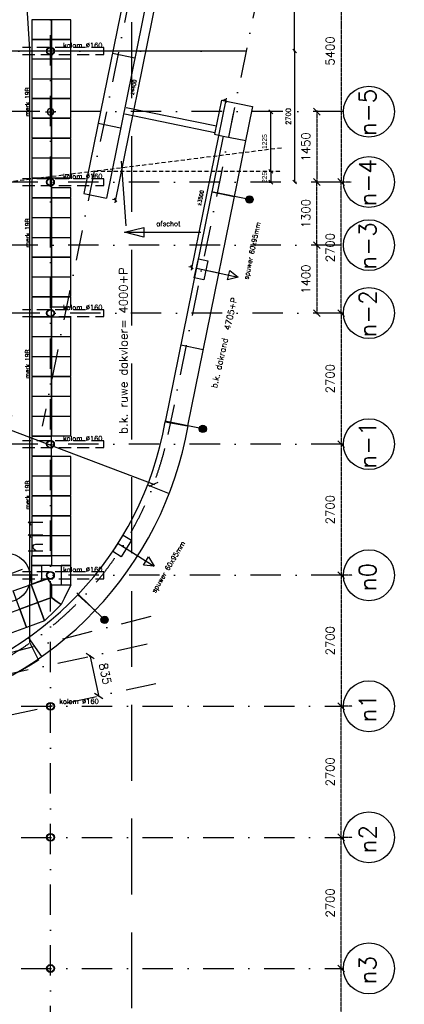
# Model space of a CAD drawing. Extents: x -171140 to 151546, y -8083 to 162438.
# Tile 75 of 96: x 48163 to 56080, y 60708 to 80991. Entities that reach past the tile are written whole.
import ezdxf
from ezdxf.enums import TextEntityAlignment as Align

# ---------------------------------------------------------------- set-up
doc = ezdxf.new("R2010")
doc.units = 0
doc.header["$LTSCALE"] = 50
doc.header["$MEASUREMENT"] = 0
doc.header["$PDMODE"] = 3
doc.header["$PDSIZE"] = 0.001
for name, pattern in [('DASHDOT', [25, 12.5, -6.25, 0, -6.25]), ('DASHED', [0.75, 0.5, -0.25]), ('DD1', [2.66667, 1.66667, -0.5, 0, -0.5]), ('HIDDEN', [9.375, 6.25, -3.125]), ('HIDDEN2', [0.1875, 0.125, -0.0625]), ('STRAM_0WT$0$DASHDOT', [25, 12.5, -6.25, 0, -6.25]), ('STRAM_0WT$0$DD1', [2.66667, 1.66667, -0.5, 0, -0.5])]:
    doc.linetypes.add(name, pattern=pattern)
doc.layers.get('0').update_dxf_attribs({"linetype": 'CONTINUOUS'})
doc.layers.get('DEFPOINTS').update_dxf_attribs({"linetype": 'CONTINUOUS'})
for name, color, linetype in [('0POLYBUITENOM', 7, 'CONTINUOUS'), ('_BRANDCOMPART', 6, 'DASHDOT'), ('_DETAILNUMMERS', 4, 'CONTINUOUS'), ('_DETAILNUMMERSTEKST', 4, 'CONTINUOUS'), ('A--01A1_ACEER', 1, 'CONTINUOUS'), ('A--L21--', 3, 'CONTINUOUS'), ('A--L21A3_BUITENWAND', 3, 'CONTINUOUS'), ('A--L21D1_BUITENWAND', 1, 'CONTINUOUS'), ('A--L22A4_BINNENWAND', 4, 'CONTINUOUS'), ('A--L24AC1_TRAPPEN', 1, 'HIDDEN2'), ('A--L27-A2-_DAKEN', 2, 'CONTINUOUS'), ('A--L27A1_DAKEN', 1, 'CONTINUOUS'), ('A--L28--', 7, 'CONTINUOUS'), ('A--L32--_F123-', 1, 'CONTINUOUS'), ('A--L52--', 7, 'CONTINUOUS'), ('A--L52--_F123-', 7, 'CONTINUOUS'), ('A--M$1A-_F123-', 1, 'CONTINUOUS'), ('A--M1$A-_F123-', 1, 'CONTINUOUS'), ('A--T$1A-25_TEKST', 2, 'CONTINUOUS'), ('A--T$1A-35_TEKST', 3, 'CONTINUOUS'), ('A--T01A-25_TEKST', 2, 'CONTINUOUS'), ('A--T01A-35_TEKST', 3, 'CONTINUOUS'), ('BETONTEGELS', 1, 'CONTINUOUS'), ('STRAM_0WT$0$A--L$7A-_STRAM', 1, 'STRAM_0WT$0$DASHDOT'), ('STRAM_0WT$0$A--L$7A1-_STRA', 1, 'CONTINUOUS'), ('STRAM_0WT$0$A--L$7A3-_STRA', 3, 'CONTINUOUS'), ('STRAM_0WT$0$A--M$1A-_F123-', 1, 'CONTINUOUS'), ('STRAM_0WT$0$STRAMIEN', 1, 'STRAM_0WT$0$DD1'), ('STRAMIEN', 1, 'DD1'), ('TEKSTKOZIJNMERK', 2, 'CONTINUOUS'), ('X--LR---_CP', 7, 'CONTINUOUS')]:
    doc.layers.add(name, color=color, linetype=linetype)
doc.styles.add('ALFA-0_25', font='ROMANS')
doc.styles.add('B-01', font='SIMPLEX.SHX', dxfattribs={"width": 0.8, "height": 4.5})
doc.styles.add('HIEMSTRA', font='romans.shx')
doc.styles.get("Standard").update_dxf_attribs({"font": 'txt', "width": 0.9})
doc.styles.add('STRAM_0WT$0$HIEMSTRA', font='romans.shx')
doc.dimstyles.new('BEILEN', dxfattribs={"dimscale": 40, "dimtxt": 2.5, "dimasz": 2, "dimexe": 0.3, "dimexo": 0.3, "dimgap": 2, "dimtad": 1, "dimdec": 0, "dimzin": 0, "dimtxsty": 'HIEMSTRA', "dimblk1": 'OBLIQUE', "dimblk2": 'OBLIQUE', "dimsah": 1, "dimcen": -0.09, "dimdle": 0.3, "dimse1": 1, "dimclrd": 2, "dimclre": 2, "dimclrt": 3, "dimazin": 3, "dimtfac": 1, "dimtdec": 4, "dimtofl": 0, "dimtmove": 0, "dimatfit": 3, "dimtvp": 625, "dimtolj": 1, "dimtzin": 0})
doc.dimstyles.new('STANDARD$0', dxfattribs={"dimscale": 50, "dimtxt": 2.5, "dimasz": 2, "dimexe": 2, "dimexo": 0, "dimgap": 2, "dimtad": 1, "dimdec": 0, "dimzin": 0, "dimtxsty": 'ALFA-0_25', "dimblk1": 'OBLIQUE', "dimblk2": 'OBLIQUE', "dimsah": 1, "dimcen": -3, "dimdle": 2, "dimclrd": 1, "dimclre": 1, "dimclrt": 2, "dimazin": 3, "dimtfac": 0.666667, "dimtofl": 0, "dimtmove": 0, "dimatfit": 3, "dimtvp": 0.833333, "dimtolj": 1, "dimtzin": 0})
doc.dimstyles.new('STRAM_0WT$0$STANDARD', dxfattribs={"dimscale": 70, "dimtxt": 2.5, "dimasz": 2, "dimexe": 0.3, "dimexo": 0.3, "dimgap": 2, "dimtad": 1, "dimdec": 0, "dimzin": 0, "dimtxsty": 'STRAM_0WT$0$HIEMSTRA', "dimblk1": 'STRAM_0WT$0$_OBLIQUE', "dimblk2": 'STRAM_0WT$0$_OBLIQUE', "dimsah": 1, "dimcen": -0.09, "dimdle": 0.3, "dimclrd": 1, "dimclre": 1, "dimclrt": 4, "dimazin": 3, "dimtfac": 1, "dimtdec": 4, "dimtix": 1, "dimtofl": 0, "dimtmove": 0, "dimatfit": 3, "dimtvp": 625, "dimtolj": 1, "dimtzin": 0})

# ---------------------------------------------------------------- blocks, each defined once
blk = doc.blocks.new('_OBLIQUE')
at = {"color": 0, "linetype": 'BYBLOCK'}
blk.add_line((-0.5, -0.5), (0.5, 0.5), dxfattribs=at)
blk = doc.blocks.new('*D62')
at = {"layer": 'A--M$1A-_F123-', "color": 2}
for p, q in [((53823, 80359), (53823, 77635)), ((53837, 77647), (53811, 77647))]:
    blk.add_line(p, q, dxfattribs=at)
at = {"layer": 'DEFPOINTS', "color": 0}
for p in [(53849, 80347), (53823, 77647), (53849, 77647)]:
    blk.add_point(p, dxfattribs=at)
at = {"layer": 'A--M$1A-_F123-', "color": 2, "xscale": 80, "yscale": 80, "zscale": 80}
for p, rotation in [((53823, 80347), 90), ((53823, 77647), 270)]:
    blk.add_blockref('_OBLIQUE', p, dxfattribs=dict(at, rotation=rotation))
at = {"layer": 'A--M$1A-_F123-', "color": 3, "insert": (53693, 78997), "char_height": 100, "attachment_point": 5, "rotation": 90, "style": 'HIEMSTRA'}
blk.add_mtext('\\A1;2700', dxfattribs=at)
blk = doc.blocks.new('*D64')
at = {"layer": 'A--M$1A-_F123-', "color": 2}
for p, q in [((53837, 83047), (53811, 83047)), ((53823, 80335), (53823, 83059))]:
    blk.add_line(p, q, dxfattribs=at)
at = {"layer": 'DEFPOINTS', "color": 0}
for p in [(53823, 83047), (53849, 83047), (53849, 80347)]:
    blk.add_point(p, dxfattribs=at)
at = {"layer": 'A--M$1A-_F123-', "color": 2, "xscale": 80, "yscale": 80, "zscale": 80}
for p, rotation in [((53823, 83047), 90), ((53823, 80347), 270)]:
    blk.add_blockref('_OBLIQUE', p, dxfattribs=dict(at, rotation=rotation))
at = {"layer": 'A--M$1A-_F123-', "color": 3, "insert": (53693, 81697), "char_height": 100, "attachment_point": 5, "rotation": 90, "style": 'HIEMSTRA'}
blk.add_mtext('\\A1;2700', dxfattribs=at)
blk = doc.blocks.new('STRAM_0WT$0$_OBLIQUE')
at = {"color": 0, "linetype": 'BYBLOCK'}
blk.add_line((-0.5, -0.5), (0.5, 0.5), dxfattribs=at)
blk = doc.blocks.new('*D1372')
at = {"color": 1, "linetype": 'BYBLOCK'}
for p, q in [((-20537, 50800), (-21038, 50800)), ((-21017, 50821), (-21017, 45379)), ((-20810, 45400), (-21038, 45400))]:
    blk.add_line(p, q, dxfattribs=at)
at = {"layer": 'DEFPOINTS', "color": 0, "linetype": 'BYBLOCK'}
for p in [(-20516, 50800), (-21017, 45400), (-20789, 45400)]:
    blk.add_point(p, dxfattribs=at)
at = {"color": 1, "linetype": 'BYBLOCK', "xscale": 140, "yscale": 140, "zscale": 140}
for p, rotation in [((-21017, 50800), 90), ((-21017, 45400), 270)]:
    blk.add_blockref('STRAM_0WT$0$_OBLIQUE', p, dxfattribs=dict(at, rotation=rotation))
at = {"color": 4, "linetype": 'BYBLOCK', "insert": (-21245, 48100), "char_height": 175, "attachment_point": 5, "rotation": 90, "style": 'STRAM_0WT$0$HIEMSTRA'}
blk.add_mtext('\\A1;5400', dxfattribs=at)
blk = doc.blocks.new('*D1373')
at = {"color": 1, "linetype": 'BYBLOCK'}
for p, q in [((-21454, 46871), (-21454, 45379)), ((-21433, 46850), (-21433, 46850)), ((-21433, 45400), (-21433, 45400))]:
    blk.add_line(p, q, dxfattribs=at)
at = {"layer": 'DEFPOINTS', "color": 0, "linetype": 'BYBLOCK'}
for p in [(-21454, 46850), (-21454, 45400), (-21454, 45400)]:
    blk.add_point(p, dxfattribs=at)
at = {"color": 1, "linetype": 'BYBLOCK', "xscale": 140, "yscale": 140, "zscale": 140}
for p, rotation in [((-21454, 46850), 90), ((-21454, 45400), 270)]:
    blk.add_blockref('STRAM_0WT$0$_OBLIQUE', p, dxfattribs=dict(at, rotation=rotation))
at = {"color": 4, "linetype": 'BYBLOCK', "insert": (-21681, 46125), "char_height": 175, "attachment_point": 5, "rotation": 90, "style": 'STRAM_0WT$0$HIEMSTRA'}
blk.add_mtext('\\A1;1450', dxfattribs=at)
blk = doc.blocks.new('*D1374')
at = {"color": 1, "linetype": 'BYBLOCK'}
for p, q in [((-21038, 42700), (-21038, 42700)), ((-21017, 42721), (-21017, 39979)), ((-20996, 40000), (-20996, 40000))]:
    blk.add_line(p, q, dxfattribs=at)
at = {"layer": 'DEFPOINTS', "color": 0, "linetype": 'BYBLOCK'}
for p in [(-21017, 42700), (-21017, 40000), (-21017, 40000)]:
    blk.add_point(p, dxfattribs=at)
at = {"color": 1, "linetype": 'BYBLOCK', "xscale": 140, "yscale": 140, "zscale": 140}
for p, rotation in [((-21017, 42700), 90), ((-21017, 40000), 270)]:
    blk.add_blockref('STRAM_0WT$0$_OBLIQUE', p, dxfattribs=dict(at, rotation=rotation))
at = {"color": 4, "linetype": 'BYBLOCK', "insert": (-21245, 41350), "char_height": 175, "attachment_point": 5, "rotation": 90, "style": 'STRAM_0WT$0$HIEMSTRA'}
blk.add_mtext('\\A1;2700', dxfattribs=at)
blk = doc.blocks.new('*D1375')
at = {"color": 1, "linetype": 'BYBLOCK'}
for p, q in [((-20988, 40000), (-21038, 40000)), ((-21017, 40021), (-21017, 37279)), ((-20988, 37300), (-21038, 37300))]:
    blk.add_line(p, q, dxfattribs=at)
at = {"layer": 'DEFPOINTS', "color": 0, "linetype": 'BYBLOCK'}
for p in [(-20967, 40000), (-21017, 37300), (-20967, 37300)]:
    blk.add_point(p, dxfattribs=at)
at = {"color": 1, "linetype": 'BYBLOCK', "xscale": 140, "yscale": 140, "zscale": 140}
for p, rotation in [((-21017, 40000), 90), ((-21017, 37300), 270)]:
    blk.add_blockref('STRAM_0WT$0$_OBLIQUE', p, dxfattribs=dict(at, rotation=rotation))
at = {"color": 4, "linetype": 'BYBLOCK', "insert": (-21245, 38650), "char_height": 175, "attachment_point": 5, "rotation": 90, "style": 'STRAM_0WT$0$HIEMSTRA'}
blk.add_mtext('\\A1;2700', dxfattribs=at)
blk = doc.blocks.new('*D1376')
at = {"color": 1, "linetype": 'BYBLOCK'}
for p, q in [((-20788, 37300), (-21038, 37300)), ((-21017, 37321), (-21017, 34579)), ((-20788, 34600), (-21038, 34600))]:
    blk.add_line(p, q, dxfattribs=at)
at = {"layer": 'DEFPOINTS', "color": 0, "linetype": 'BYBLOCK'}
for p in [(-20767, 37300), (-21017, 34600), (-20767, 34600)]:
    blk.add_point(p, dxfattribs=at)
at = {"color": 1, "linetype": 'BYBLOCK', "xscale": 140, "yscale": 140, "zscale": 140}
for p, rotation in [((-21017, 37300), 90), ((-21017, 34600), 270)]:
    blk.add_blockref('STRAM_0WT$0$_OBLIQUE', p, dxfattribs=dict(at, rotation=rotation))
at = {"color": 4, "linetype": 'BYBLOCK', "insert": (-21245, 35950), "char_height": 175, "attachment_point": 5, "rotation": 90, "style": 'STRAM_0WT$0$HIEMSTRA'}
blk.add_mtext('\\A1;2700', dxfattribs=at)
blk = doc.blocks.new('*D1377')
at = {"color": 1, "linetype": 'BYBLOCK'}
for p, q in [((-21017, 26479), (-21017, 29221)), ((-20996, 29200), (-20996, 29200)), ((-21038, 26500), (-21038, 26500))]:
    blk.add_line(p, q, dxfattribs=at)
at = {"layer": 'DEFPOINTS', "color": 0, "linetype": 'BYBLOCK'}
for p in [(-21017, 29200), (-21017, 29200), (-21017, 26500)]:
    blk.add_point(p, dxfattribs=at)
at = {"color": 1, "linetype": 'BYBLOCK', "xscale": 140, "yscale": 140, "zscale": 140}
for p, rotation in [((-21017, 29200), 90), ((-21017, 26500), 270)]:
    blk.add_blockref('STRAM_0WT$0$_OBLIQUE', p, dxfattribs=dict(at, rotation=rotation))
at = {"color": 4, "linetype": 'BYBLOCK', "insert": (-21245, 27850), "char_height": 175, "attachment_point": 5, "rotation": 90, "style": 'STRAM_0WT$0$HIEMSTRA'}
blk.add_mtext('\\A1;2700', dxfattribs=at)
blk = doc.blocks.new('*D1378')
at = {"color": 1, "linetype": 'BYBLOCK'}
for p, q in [((-20988, 31900), (-21038, 31900)), ((-21017, 29179), (-21017, 31921)), ((-20988, 29200), (-21038, 29200))]:
    blk.add_line(p, q, dxfattribs=at)
at = {"layer": 'DEFPOINTS', "color": 0, "linetype": 'BYBLOCK'}
for p in [(-21017, 31900), (-20967, 31900), (-20967, 29200)]:
    blk.add_point(p, dxfattribs=at)
at = {"color": 1, "linetype": 'BYBLOCK', "xscale": 140, "yscale": 140, "zscale": 140}
for p, rotation in [((-21017, 31900), 90), ((-21017, 29200), 270)]:
    blk.add_blockref('STRAM_0WT$0$_OBLIQUE', p, dxfattribs=dict(at, rotation=rotation))
at = {"color": 4, "linetype": 'BYBLOCK', "insert": (-21245, 30550), "char_height": 175, "attachment_point": 5, "rotation": 90, "style": 'STRAM_0WT$0$HIEMSTRA'}
blk.add_mtext('\\A1;2700', dxfattribs=at)
blk = doc.blocks.new('*D1379')
at = {"color": 1, "linetype": 'BYBLOCK'}
for p, q in [((-20788, 34600), (-21038, 34600)), ((-21017, 31879), (-21017, 34621)), ((-20788, 31900), (-21038, 31900))]:
    blk.add_line(p, q, dxfattribs=at)
at = {"layer": 'DEFPOINTS', "color": 0, "linetype": 'BYBLOCK'}
for p in [(-21017, 34600), (-20767, 34600), (-20767, 31900)]:
    blk.add_point(p, dxfattribs=at)
at = {"color": 1, "linetype": 'BYBLOCK', "xscale": 140, "yscale": 140, "zscale": 140}
for p, rotation in [((-21017, 34600), 90), ((-21017, 31900), 270)]:
    blk.add_blockref('STRAM_0WT$0$_OBLIQUE', p, dxfattribs=dict(at, rotation=rotation))
at = {"color": 4, "linetype": 'BYBLOCK', "insert": (-21245, 33250), "char_height": 175, "attachment_point": 5, "rotation": 90, "style": 'STRAM_0WT$0$HIEMSTRA'}
blk.add_mtext('\\A1;2700', dxfattribs=at)
blk = doc.blocks.new('*D1430')
at = {"color": 1, "linetype": 'BYBLOCK'}
for p, q in [((-21017, 42679), (-21017, 45421)), ((-21017, 45400), (-20996, 45400)), ((-21017, 42700), (-20996, 42700))]:
    blk.add_line(p, q, dxfattribs=at)
at = {"layer": 'DEFPOINTS', "color": 0, "linetype": 'BYBLOCK'}
for p in [(-21038, 45400), (-21017, 45400), (-21038, 42700)]:
    blk.add_point(p, dxfattribs=at)
at = {"color": 1, "linetype": 'BYBLOCK', "xscale": 140, "yscale": 140, "zscale": 140}
for p, rotation in [((-21017, 45400), 90), ((-21017, 42700), 270)]:
    blk.add_blockref('STRAM_0WT$0$_OBLIQUE', p, dxfattribs=dict(at, rotation=rotation))
at = {"color": 4, "linetype": 'BYBLOCK', "insert": (-21245, 44050), "char_height": 175, "attachment_point": 5, "rotation": 90, "style": 'STRAM_0WT$0$HIEMSTRA'}
blk.add_mtext('\\A1;2700', dxfattribs=at)
blk = doc.blocks.new('*D1431')
at = {"color": 1, "linetype": 'BYBLOCK'}
for p, q in [((-21454, 44079), (-21454, 45421)), ((-21433, 44100), (-21433, 44100))]:
    blk.add_line(p, q, dxfattribs=at)
at = {"layer": 'DEFPOINTS', "color": 0, "linetype": 'BYBLOCK'}
for p in [(-21454, 45400), (-21454, 45400), (-21454, 44100)]:
    blk.add_point(p, dxfattribs=at)
at = {"color": 1, "linetype": 'BYBLOCK', "xscale": 140, "yscale": 140, "zscale": 140}
for p, rotation in [((-21454, 45400), 90), ((-21454, 44100), 270)]:
    blk.add_blockref('STRAM_0WT$0$_OBLIQUE', p, dxfattribs=dict(at, rotation=rotation))
at = {"color": 4, "linetype": 'BYBLOCK', "insert": (-21681, 44750), "char_height": 175, "attachment_point": 5, "rotation": 90, "style": 'STRAM_0WT$0$HIEMSTRA'}
blk.add_mtext('\\A1;1300', dxfattribs=at)
blk = doc.blocks.new('*D1432')
at = {"color": 1, "linetype": 'BYBLOCK'}
for p, q in [((-21475, 44100), (-21475, 44100)), ((-21454, 44121), (-21454, 42679))]:
    blk.add_line(p, q, dxfattribs=at)
at = {"layer": 'DEFPOINTS', "color": 0, "linetype": 'BYBLOCK'}
for p in [(-21454, 44100), (-21454, 42700), (-21454, 42700)]:
    blk.add_point(p, dxfattribs=at)
at = {"color": 1, "linetype": 'BYBLOCK', "xscale": 140, "yscale": 140, "zscale": 140}
for p, rotation in [((-21454, 44100), 90), ((-21454, 42700), 270)]:
    blk.add_blockref('STRAM_0WT$0$_OBLIQUE', p, dxfattribs=dict(at, rotation=rotation))
at = {"color": 4, "linetype": 'BYBLOCK', "insert": (-21681, 43400), "char_height": 175, "attachment_point": 5, "rotation": 90, "style": 'STRAM_0WT$0$HIEMSTRA'}
blk.add_mtext('\\A1;1400', dxfattribs=at)
blk = doc.blocks.new('*D1458')
at = {"layer": 'DEFPOINTS', "color": 0}
for p in [(-24633, 35073), (-36077, 32360), (-39925, 31900), (-20830, 31900), (-39925, 31762)]:
    blk.add_point(p, dxfattribs=at)
at = {"layer": 'STRAM_0WT$0$A--M$1A-_F123-', "color": 1}
blk.add_arc((-39290, 31900), 3245, 0, 12.2171, dxfattribs=at)
at = {"layer": 'STRAM_0WT$0$A--M$1A-_F123-', "color": 1, "xscale": 140, "yscale": 140, "zscale": 140}
for p, rotation in [((-36118, 32587), 102.2170765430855), ((-36045, 31900), 270)]:
    blk.add_blockref('STRAM_0WT$0$_OBLIQUE', p, dxfattribs=dict(at, rotation=rotation))
at = {"layer": 'STRAM_0WT$0$A--M$1A-_F123-', "color": 4, "insert": (-35837, 31728), "char_height": 175, "attachment_point": 5, "rotation": 87.1431, "style": 'STRAM_0WT$0$HIEMSTRA'}
blk.add_mtext('\\A1;12.22°', dxfattribs=at)
blk = doc.blocks.new('*D1459')
at = {"layer": 'DEFPOINTS', "color": 0}
for p in [(-25974, 35638), (-25828, 34815), (-25797, 34821)]:
    blk.add_point(p, dxfattribs=at)
at = {"layer": 'STRAM_0WT$0$A--M$1A-_F123-', "color": 1}
for p, q in [((-25994, 35633), (-26026, 35626)), ((-26010, 35651), (-25824, 34794)), ((-25818, 34817), (-25849, 34810))]:
    blk.add_line(p, q, dxfattribs=at)
at = {"layer": 'STRAM_0WT$0$A--M$1A-_F123-', "color": 1, "xscale": 140, "yscale": 140, "zscale": 140}
for p, rotation in [((-26005, 35631), 102.2170765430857), ((-25828, 34815), 282.2170765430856)]:
    blk.add_blockref('STRAM_0WT$0$_OBLIQUE', p, dxfattribs=dict(at, rotation=rotation))
at = {"layer": 'STRAM_0WT$0$A--M$1A-_F123-', "color": 4, "insert": (-25694, 35271), "char_height": 175, "attachment_point": 5, "rotation": 282.2171, "style": 'STRAM_0WT$0$HIEMSTRA'}
blk.add_mtext('\\A1;835', dxfattribs=at)
blk = doc.blocks.new('*D1468')
at = {"layer": 'DEFPOINTS', "color": 0}
for p in [(-31246, 41648), (-24697, 39177), (-24697, 39177)]:
    blk.add_point(p, dxfattribs=at)
at = {"layer": 'STRAM_0WT$0$A--M$1A-_F123-', "color": 1}
blk.add_line((-31266, 41655), (-24677, 39170), dxfattribs=at)
at = {"layer": 'STRAM_0WT$0$A--M$1A-_F123-', "color": 1, "xscale": 140, "yscale": 140, "zscale": 140}
for p, rotation in [((-31246, 41648), 159.3293785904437), ((-24697, 39177), 339.3293785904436)]:
    blk.add_blockref('STRAM_0WT$0$_OBLIQUE', p, dxfattribs=dict(at, rotation=rotation))
at = {"layer": 'STRAM_0WT$0$A--M$1A-_F123-', "color": 4, "insert": (-27891, 40625), "char_height": 175, "attachment_point": 5, "rotation": 339.3294, "style": 'STRAM_0WT$0$HIEMSTRA'}
blk.add_mtext('\\A1;7000', dxfattribs=at)
blk = doc.blocks.new('KOLOMSTAAL_160')
at = {"layer": 'A--01A1_ACEER', "linetype": 'CONTINUOUS'}
h = blk.add_hatch(color=256, dxfattribs=at)
edge = h.paths.add_edge_path()
edge.add_arc((-191476, 112325), 80, 0, 360)
edge = h.paths.add_edge_path(flags=16)
edge.add_arc((-191476, 112325), 70, 0, 360)
at = {"linetype": 'CONTINUOUS'}
for radius in [80, 70]:
    blk.add_circle((-191476, 112325), radius, dxfattribs=at)
blk = doc.blocks.new('*D196')
at = {"layer": 'A--M$1A-_F123-', "color": 2}
for p, q in [((53334, 77880), (53334, 77631)), ((53299, 77643), (53346, 77643))]:
    blk.add_line(p, q, dxfattribs=at)
at = {"layer": 'DEFPOINTS', "color": 0}
for p in [(53287, 77868), (53287, 77643), (53334, 77643)]:
    blk.add_point(p, dxfattribs=at)
at = {"layer": 'A--M$1A-_F123-', "color": 2, "xscale": 80, "yscale": 80, "zscale": 80}
for p, rotation in [((53334, 77868), 90), ((53334, 77643), 270)]:
    blk.add_blockref('_OBLIQUE', p, dxfattribs=dict(at, rotation=rotation))
at = {"layer": 'A--M$1A-_F123-', "color": 3, "insert": (53204, 77741), "char_height": 100, "attachment_point": 5, "rotation": 90}
blk.add_mtext('\\A1;225', dxfattribs=at)
blk = doc.blocks.new('*D197')
at = {"layer": 'A--M$1A-_F123-', "color": 2}
for p, q in [((53334, 77856), (53334, 79105)), ((53351, 79093), (53322, 79093))]:
    blk.add_line(p, q, dxfattribs=at)
at = {"layer": 'DEFPOINTS', "color": 0}
for p in [(53334, 79093), (53363, 79093), (53363, 77868)]:
    blk.add_point(p, dxfattribs=at)
at = {"layer": 'A--M$1A-_F123-', "color": 2, "xscale": 80, "yscale": 80, "zscale": 80}
for p, rotation in [((53334, 79093), 90), ((53334, 77868), 270)]:
    blk.add_blockref('_OBLIQUE', p, dxfattribs=dict(at, rotation=rotation))
at = {"layer": 'A--M$1A-_F123-', "color": 3, "insert": (53204, 78480), "char_height": 100, "attachment_point": 5, "rotation": 90}
blk.add_mtext('\\A1;1225', dxfattribs=at)
blk = doc.blocks.new('DILATATIEVOEG')
at = {"layer": 'A--L21A3_BUITENWAND', "linetype": 'CONTINUOUS'}
h = blk.add_hatch(color=256, dxfattribs=at)
edge = h.paths.add_edge_path()
edge.add_arc((-800, 0), 75, 0, 360)
blk.add_line((-800, 0), (0, 0), dxfattribs=at)
blk.add_circle((-800, 0), 75, dxfattribs=at)
at = {"layer": 'X--LR---_CP', "linetype": 'CONTINUOUS'}
blk.add_point((0, 0), dxfattribs=at)
blk = doc.blocks.new('*D559')
at = {"layer": 'A--M1$A-_F123-', "color": 1}
for p, q in [((52413, 79377), (51691, 75830)), ((52401, 79318), (52343, 79330)), ((51703, 75889), (51644, 75901))]:
    blk.add_line(p, q, dxfattribs=at)
at = {"layer": 'DEFPOINTS', "color": 0}
for p in [(52401, 79318), (51703, 75889), (51703, 75889)]:
    blk.add_point(p, dxfattribs=at)
at = {"layer": 'A--M1$A-_F123-', "color": 1, "xscale": 60, "yscale": 60, "zscale": 60}
for p, rotation in [((52401, 79318), 78.4862903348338), ((51703, 75889), 258.4862903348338)]:
    blk.add_blockref('_OBLIQUE', p, dxfattribs=dict(at, rotation=rotation))
at = {"layer": 'A--M1$A-_F123-', "color": 2, "insert": (51885, 77316), "char_height": 75, "attachment_point": 5, "rotation": 78.4863, "style": 'ALFA-0_25'}
blk.add_mtext('\\A1;±3500', dxfattribs=at)
blk = doc.blocks.new('*D560')
at = {"layer": 'A--M1$A-_F123-', "color": 1}
for p, q in [((51021, 81648), (50119, 77218)), ((51009, 81589), (50951, 81601)), ((50131, 77277), (50072, 77289))]:
    blk.add_line(p, q, dxfattribs=at)
at = {"layer": 'DEFPOINTS', "color": 0}
for p in [(51009, 81589), (50131, 77277), (50131, 77277)]:
    blk.add_point(p, dxfattribs=at)
at = {"layer": 'A--M1$A-_F123-', "color": 1, "xscale": 60, "yscale": 60, "zscale": 60}
for p, rotation in [((51009, 81589), 78.48629033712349), ((50131, 77277), 258.4862903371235)]:
    blk.add_blockref('_OBLIQUE', p, dxfattribs=dict(at, rotation=rotation))
at = {"layer": 'A--M1$A-_F123-', "color": 2, "insert": (50501, 79596), "char_height": 75, "attachment_point": 5, "rotation": 78.4863, "style": 'ALFA-0_25'}
blk.add_mtext('\\A1;±4400', dxfattribs=at)
blk = doc.blocks.new('S050003-')
at = {"layer": 'A--L52--_F123-', "color": 1, "linetype": 'CONTINUOUS'}
for points in [[(0, 0), (2, 0)], [(1, 1), (1, -1)]]:
    blk.add_lwpolyline(points, dxfattribs=at)
blk.add_lwpolyline([(0.33, 0, 1), (1.67, 0, 1)], format="xyb", close=True, dxfattribs=at)
blk = doc.blocks.new('STRAM_0WT')
at = {"layer": 'STRAM_0WT$0$A--L$7A-_STRAM'}
for p, q in [((-22177.023, 63998.514), (-26990.45, 40368.709)), ((-19536.557, 64086.97), (-24443.109, 39999.999)), ((-26819.938, 9050), (-26819.938, 63335.256)), ((-20789.004, 46850.002), (-39925.329, 46850.002)), ((-20830.441, 45399.999), (-39925.329, 45400.003)), ((-20830.441, 44099.557), (-39925.329, 44099.56)), ((-20789.004, 42699.999), (-39925.329, 42700.003)), ((-20830.441, 39999.998), (-39925.329, 40000.004)), ((-20827.564, 37300), (-39925.329, 37300)), ((-39925.329, 34600), (-20830.441, 34600)), ((-39925.329, 31900), (-20830.441, 31900)), ((-39925.329, 29200), (-20830.441, 29200))]:
    blk.add_line(p, q, dxfattribs=at)
blk.add_arc((-31246.376, 41647.894), 7000, 279.1359042, 346.3839955, dxfattribs=at)
at = {"layer": 'STRAM_0WT$0$A--L$7A1-_STRA'}
for centre in [(-20264.004, 46850.002), (-20264.009, 45399.999), (-20264.008, 44099.557), (-20264.009, 42699.999), (-20264.011, 39999.998), (-20264.007, 37300), (-20264.007, 34600), (-20264.007, 31900), (-20264.007, 29200)]:
    blk.add_circle(centre, 525, dxfattribs=at)
at = {"layer": 'STRAM_0WT$0$STRAMIEN', "linetype": 'STRAM_0WT$0$DASHDOT'}
for p, q in [((-40105.653, 32577.837), (-24813.603, 35888.866)), ((-39925.329, 31762.425), (-24633.28, 35073.454))]:
    blk.add_line(p, q, dxfattribs=at)
at = {"layer": 'STRAM_0WT$0$A--L$7A3-_STRA', "style": 'STRAM_0WT$0$HIEMSTRA'}
for s, p in [('n-5', (-20116.556, 46346.133)), ('n-4', (-20116.56, 44896.13)), ('n-3', (-20116.56, 43595.688)), ('n-2', (-20116.561, 42196.13)), ('n-1', (-20116.562, 39496.129)), ('n0', (-20116.559, 36969.899)), ('n1', (-20116.559, 34269.899)), ('n2', (-20116.559, 31569.899)), ('n3', (-20116.559, 28869.899))]:
    blk.add_text(s, height=350, rotation=90, dxfattribs=at).set_placement(p)
at = {"layer": 'STRAM_0WT$0$A--M$1A-_F123-', "linetype": 'CONTINUOUS'}
for base, p1, p2, picture, middle, set_off in [((-20836.185, 45399.999), (-20334.73, 50799.999), (-20607.846, 45399.999), '*D1372', (-21063.685, 48099.999), (181.162, 0)), ((-21336.185, 45399.999), (-21336.185, 46850.002), (-21336.185, 45399.999), '*D1373', (-21563.685, 46125.001), (117.56, 0)), ((-20836.185, 39999.999), (-20836.185, 42699.999), (-20836.186, 39999.999), '*D1374', (-21063.685, 41349.999), (181.162, 0)), ((-20836.185, 37300), (-20786.039, 39999.999), (-20786.039, 37300), '*D1375', (-21063.685, 38649.999), (181.162, 0)), ((-20836.185, 34600), (-20585.457, 37300), (-20585.457, 34600), '*D1376', (-21063.685, 35950), (181.162, 0)), ((-20836.185, 34600), (-20585.457, 31900), (-20585.457, 34600), '*D1379', (-21063.685, 33250), (181.162, 0)), ((-20836.185, 31900), (-20786.039, 29200.001), (-20786.039, 31900), '*D1378', (-21063.685, 30550.001), (181.162, 0)), ((-20836.185, 29200.001), (-20836.185, 26500.001), (-20836.186, 29200.001), '*D1377', (-21063.685, 27850.001), (181.162, 0))]:
    dim = blk.add_linear_dim(base=base, p1=p1, p2=p2, angle=90, dimstyle='STRAM_0WT$0$STANDARD', dxfattribs=at)
    dim.commit()
    dim.dimension.update_dxf_attribs({"geometry": picture, "text_midpoint": middle, "insert": set_off})
at = {"layer": 'STRAM_0WT$0$A--M$1A-_F123-'}
for base, p1, p2, picture, middle, set_off in [((-21336.185, 45399.999), (-21336.185, 44099.558), (-21336.185, 45399.999), '*D1431', (-21563.685, 44749.778), (117.56, 0)), ((-20836.185, 45400), (-20857.185, 42699.999), (-20857.185, 45400), '*D1430', (-21063.685, 44049.999), (181.162, 0)), ((-21336.185, 42699.999), (-21336.185, 44099.558), (-21336.185, 42699.999), '*D1432', (-21563.685, 43399.778), (117.56, 0))]:
    dim = blk.add_linear_dim(base=base, p1=p1, p2=p2, angle=90, dimstyle='STRAM_0WT$0$STANDARD', dxfattribs=at)
    dim.commit()
    dim.dimension.update_dxf_attribs({"geometry": picture, "text_midpoint": middle, "insert": set_off})
for p1, p2, distance, picture, middle in [((-31246.376, 41647.894), (-24697, 39176.928), 0, '*D1468', (-27891.381, 40625.266)), ((-25973.863, 35637.647), (-25797.141, 34821.456), -32.053, '*D1459', (-25694.481, 35270.911))]:
    dim = blk.add_aligned_dim(p1=p1, p2=p2, distance=distance, dimstyle='STRAM_0WT$0$STANDARD', override={"dimcen": -0.09}, dxfattribs=at)
    dim.commit()
    dim.dimension.update_dxf_attribs({"geometry": picture, "text_midpoint": middle})
dim = blk.add_angular_dim_2l(base=(-36077.43, 32359.766), line1=((-39925.329, 31762.425), (-24633.28, 35073.454)), line2=((-39925.329, 31900), (-20830.441, 31900)), dimstyle='STRAM_0WT$0$STANDARD', override={"dimdec": 2, "dimadec": 2}, dxfattribs=at)
dim.commit()
dim.dimension.update_dxf_attribs({"geometry": '*D1458', "text_midpoint": (-35836.914, 31727.683), "dimtype": 130})

msp = doc.modelspace()

# ---------------------------------------------------------------- linework, layer by layer
at = {"layer": '0POLYBUITENOM', "elevation": 1}
msp.add_lwpolyline([(23953.4, 56896.1), (31400, 94192.9), (36721.7, 94286.2), (36721.7, 94344.1), (36821.7, 94344.1), (40332.8, 94244.1), (40665.4, 95281.1), (41182.9, 95281.1), (41287.2, 88862.1, -0.1166406), (47540.8, 87115.2), (48139.4, 83930.7), (48367.6, 80374.9), (48367.6, 68168.9), (48548.7, 67799.5, -0.1052165), (45698.6, 66719.9), (45689, 56846.9)], format="xyb", dxfattribs=at)
at = {"layer": '_BRANDCOMPART'}
msp.add_lwpolyline([(30494.6, 38221.7), (28457.9, 38236.7), (28457.9, 38236.7), (28457.9, 45608.5), (27870.4, 45675.5), (28200, 47293.7), (29563.6, 47293.7), (29893.6, 48913.5), (36087.2, 79318.8), (38726.9, 79318.8), (38727, 82343.2), (39358.5, 82343.2), (39358.5, 83251.9), (41161.4, 83251.9), (41154.9, 76346.4), (42676.3, 76346.4), (46227.6, 68844.3), (45422, 68503.3), (45422, 67290.8), (51065.6, 68757.4)], dxfattribs=at)
at = {"layer": '_DETAILNUMMERS'}
msp.add_circle((47873.9, 69496.6), 508.9, dxfattribs=at)
at = {"layer": 'A--01A1_ACEER', "linetype": 'CONTINUOUS'}
msp.add_line((52835.3, 80346), (46608.8, 80346), dxfattribs=at)
at = {"layer": 'A--L21--', "color": 1, "linetype": 'HIDDEN', "ltscale": 5}
msp.add_lwpolyline([(41433.5, 92734.3), (50467, 90313.8), (50467, 45692.5)], dxfattribs=at)
at = {"layer": 'A--L21D1_BUITENWAND', "linetype": 'DASHED', "ltscale": 10}
for points in [[(48220.9, 80275), (49891.8, 80275), (49891.8, 80415), (48220.9, 80415)], [(48220.9, 77575), (49891.8, 77575), (49891.8, 77715), (48220.9, 77715)], [(48220.9, 74875), (49891.8, 74875), (49891.8, 75015), (48220.9, 75015)], [(48220.9, 72175), (49891.8, 72175), (49891.8, 72315), (48220.9, 72315)], [(48220.9, 69475), (49891.8, 69475), (49891.8, 69615), (48220.9, 69615)], [(48220.9, 69475), (49891.8, 69475), (49891.8, 69615), (48220.9, 69615)]]:
    msp.add_lwpolyline(points, dxfattribs=at)
at = {"layer": 'A--L22A4_BINNENWAND', "linetype": 'CONTINUOUS'}
for p, q in [((52597.8, 90332.7), (49946.7, 77317.7)), ((52080.2, 90146.2), (49486.1, 77411.6)), ((52318.4, 79333.4), (52175.2, 78630.6)), ((52318.4, 79333.4), (52958.3, 79203)), ((50352.5, 79184.6), (52211, 78806)), ((52958.3, 79203), (51618, 72623.5)), ((50324.7, 79048.4), (52183.2, 78669.8)), ((52354.6, 78594.1), (51154.9, 72704.8)), ((52175.2, 78630.6), (52354.6, 78594.1)), ((49481.2, 77412.6), (49946.7, 77317.7))]:
    msp.add_line(p, q, dxfattribs=at)
for radius in [6890.3, 7370.3]:
    msp.add_arc((44370.6, 73896), radius, 282.70881, 350.04154, dxfattribs=at)
at = {"layer": 'A--L27-A2-_DAKEN'}
for p, q in [((51799.5, 75869.2), (52660.1, 75685.4)), ((50188, 70203.5), (50933.2, 69735.4))]:
    msp.add_line(p, q, dxfattribs=at)
for points in [[(52036.9, 76023), (51953.3, 75631.9), (51757.7, 75673.7), (51841.3, 76064.8)], [(52660.1, 75685.4), (52660.1, 75685.4), (52443.6, 75629.4), (52485.4, 75824.9)], [(50463.7, 70266.5), (50250.9, 69927.7), (50081.6, 70034.1), (50294.4, 70372.8)], [(50933.2, 69735.4), (50933.2, 69735.4), (50710.6, 69757.1), (50817, 69926.4)]]:
    msp.add_lwpolyline(points, close=True, dxfattribs=at)
at = {"layer": 'A--L27A1_DAKEN'}
msp.add_line((50317.3, 76613), (51894.6, 76613.8), dxfattribs=at)
msp.add_lwpolyline([(50717.3, 76513.2), (50317.3, 76613), (50317.3, 76613), (50717.2, 76713.2)], close=True, dxfattribs=at)
at = {"layer": 'A--L32--_F123-', "color": 1}
for p, q in [((50075, 80302.2), (50535.5, 80208.4)), ((52526.9, 78889.1), (52562, 79061.4)), ((49780.5, 78856.9), (50241.1, 78763.1)), ((52354.6, 78594.1), (52815.1, 78500.3)), ((50248.7, 78077), (50348.5, 76745.2)), ((49486.1, 77411.6), (49946.7, 77317.7)), ((49486.1, 77411.6), (49946.7, 77317.7)), ((52120.5, 77444.9), (52581, 77351.1)), ((51799.5, 75869.2), (52260, 75775.4)), ((51478.5, 74293.6), (51939.1, 74199.8)), ((51154.9, 72704.8), (51618, 72623.5)), ((50795.3, 71406), (51242.8, 71232.5)), ((50188, 70203.5), (50593.2, 69946.3)), ((49358.3, 69142.1), (49713.4, 68819)), ((48338, 68262.5), (48614.4, 67870.1))]:
    msp.add_line(p, q, dxfattribs=at)
at = {"layer": 'A--M$1A-_F123-', "linetype": 'CONTINUOUS'}
msp.add_line((48216, 69663), (45396.3, 68636.7), dxfattribs=at)
at = {"layer": 'BETONTEGELS'}
for points in [[(48814.4, 80986), (48414.4, 80986), (48414.4, 80586), (48814.4, 80586)], [(49214.4, 80986), (48814.4, 80986), (48814.4, 80586), (49214.4, 80586)], [(48814.4, 80586), (48414.4, 80586), (48414.4, 80186), (48814.4, 80186)], [(49214.4, 80586), (48814.4, 80586), (48814.4, 80186), (49214.4, 80186)], [(48814.4, 80176), (48414.4, 80176), (48414.4, 79776), (48814.4, 79776)], [(49214.4, 80176), (48814.4, 80176), (48814.4, 79776), (49214.4, 79776)], [(48814.4, 79766), (48414.4, 79766), (48414.4, 79366), (48814.4, 79366)], [(49214.4, 79766), (48814.4, 79766), (48814.4, 79366), (49214.4, 79366)], [(48814.4, 79366), (48414.4, 79366), (48414.4, 78966), (48814.4, 78966)], [(49214.4, 79366), (48814.4, 79366), (48814.4, 78966), (49214.4, 78966)], [(48814.4, 78956), (48414.4, 78956), (48414.4, 78556), (48814.4, 78556)], [(49214.4, 78956), (48814.4, 78956), (48814.4, 78556), (49214.4, 78556)], [(48814.4, 78546), (48414.4, 78546), (48414.4, 78146), (48814.4, 78146)], [(49214.4, 78546), (48814.4, 78546), (48814.4, 78146), (49214.4, 78146)], [(48814.4, 78136), (48414.4, 78136), (48414.4, 77736), (48814.4, 77736)], [(49214.4, 78136), (48814.4, 78136), (48814.4, 77736), (49214.4, 77736)], [(48814.4, 77726), (48414.4, 77726), (48414.4, 77326), (48814.4, 77326)], [(49214.4, 77526), (48814.4, 77526), (48814.4, 77326), (49214.4, 77326)], [(48814.4, 77316), (48414.4, 77316), (48414.4, 76916), (48814.4, 76916)], [(49214.4, 77316), (48814.4, 77316), (48814.4, 76916), (49214.4, 76916)], [(48814.4, 76906), (48414.4, 76906), (48414.4, 76506), (48814.4, 76506)], [(49214.4, 76906), (48814.4, 76906), (48814.4, 76506), (49214.4, 76506)], [(48814.4, 76496), (48414.4, 76496), (48414.4, 76096), (48814.4, 76096)], [(49214.4, 76496), (48814.4, 76496), (48814.4, 76096), (49214.4, 76096)], [(48814.4, 76096), (48414.4, 76096), (48414.4, 75696), (48814.4, 75696)], [(49214.4, 76096), (48814.4, 76096), (48814.4, 75696), (49214.4, 75696)], [(48814.4, 75686), (48414.4, 75686), (48414.4, 75286), (48814.4, 75286)], [(49214.4, 75686), (48814.4, 75686), (48814.4, 75286), (49214.4, 75286)], [(48814.4, 75276), (48414.4, 75276), (48414.4, 74876), (48814.4, 74876)], [(49214.4, 75276), (48814.4, 75276), (48814.4, 75076), (49214.4, 75076)], [(48814.4, 74866), (48414.4, 74866), (48414.4, 74466), (48814.4, 74466)], [(49214.4, 74866), (48814.4, 74866), (48814.4, 74466), (49214.4, 74466)], [(48814.4, 74456), (48414.4, 74456), (48414.4, 74056), (48814.4, 74056)], [(49214.4, 74456), (48814.4, 74456), (48814.4, 74056), (49214.4, 74056)], [(48814.4, 74046), (48414.4, 74046), (48414.4, 73646), (48814.4, 73646)], [(49214.4, 74046), (48814.4, 74046), (48814.4, 73646), (49214.4, 73646)], [(48814.4, 73636), (48414.4, 73636), (48414.4, 73236), (48814.4, 73236)], [(49214.4, 73636), (48814.4, 73636), (48814.4, 73236), (49214.4, 73236)], [(48814.4, 73226), (48414.4, 73226), (48414.4, 72826), (48814.4, 72826)], [(49214.4, 73226), (48814.4, 73226), (48814.4, 72826), (49214.4, 72826)], [(48814.4, 72816), (48414.4, 72816), (48414.4, 72416), (48814.4, 72416)], [(49214.4, 72816), (48814.4, 72816), (48814.4, 72416), (49214.4, 72416)], [(48814.4, 72406), (48414.4, 72406), (48414.4, 72006), (48814.4, 72006)], [(48814.4, 71996), (48414.4, 71996), (48414.4, 71596), (48814.4, 71596)], [(49214.4, 71996), (48814.4, 71996), (48814.4, 71596), (49214.4, 71596)], [(48814.4, 71586), (48414.4, 71586), (48414.4, 71186), (48814.4, 71186)], [(49214.4, 71586), (48814.4, 71586), (48814.4, 71186), (49214.4, 71186)], [(48814.4, 71176), (48414.4, 71176), (48414.4, 70776), (48814.4, 70776)], [(49214.4, 71176), (48814.4, 71176), (48814.4, 70776), (49214.4, 70776)], [(48814.4, 70766), (48414.4, 70766), (48414.4, 70366), (48814.4, 70366)], [(49214.4, 70766), (48814.4, 70766), (48814.4, 70366), (49214.4, 70366)], [(48814.4, 70356), (48414.4, 70356), (48414.4, 69956), (48814.4, 69956)], [(49214.4, 70356), (48814.4, 70356), (48814.4, 69956), (49214.4, 69956)], [(48414.4, 69946), (48814.4, 69946), (48814.4, 69746), (48414.4, 69746)], [(49214.4, 69946), (48814.4, 69946), (48814.4, 69746), (49214.4, 69746)], [(48614.4, 69746), (48614.1, 69436.1), (48415, 69363.7), (48414.4, 69746)], [(49014.4, 69746), (49014.4, 69346), (49214.4, 69346), (49214.4, 69746)], [(48538.5, 68983), (48401.7, 69358.9), (48733.1, 69475), (48814.4, 69346), (48814.4, 69346), (48815.3, 69084.8)], [(48162.6, 68846.2), (48025.8, 69222.1), (48401.7, 69358.9), (48538.5, 68983)], [(48815.3, 69084.8), (48814.4, 69346), (49214.4, 69346), (49079.7, 69069.8), (49017.8, 68943), (48933.5, 69002)], [(48299.5, 68470.3), (48162.6, 68846.2), (48538.5, 68983), (48675.3, 68607.1)], [(48675.3, 68607.1), (48538.5, 68983), (48815.3, 69084.8), (48916.1, 69014.3), (49017.8, 68943), (48900.8, 68828.3)], [(47923.6, 68333.5), (47786.8, 68709.4), (48162.6, 68846.2), (48299.5, 68470.3)]]:
    msp.add_lwpolyline(points, close=True, dxfattribs=at)
at = {"layer": 'STRAMIEN', "color": 40, "linetype": 'DASHDOT'}
msp.add_line((52835.3, 80346), (46608.8, 80346), dxfattribs=at)
at = {"layer": 'STRAMIEN'}
for p, q in [((53549.5, 78347.5), (40688.2, 76744.4)), ((49696.4, 77867.9), (53561.7, 77867.9))]:
    msp.add_line(p, q, dxfattribs=at)

# ---------------------------------------------------------------- block references
at = {"layer": 'A--L21--', "linetype": 'CONTINUOUS'}
for p, rotation in [((52110.9, 77447.9), 168.4862903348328), ((51147.8, 72720), 168.4862903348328), ((49337.4, 69184.8), 135.7842581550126)]:
    msp.add_blockref('DILATATIEVOEG', p, dxfattribs=dict(at, rotation=rotation))
at = {"layer": 'A--L24AC1_TRAPPEN'}
msp.add_blockref('STRAM_0WT', (75617, 32246.9), dxfattribs=at)
at = {"layer": 'A--L28--', "linetype": 'CONTINUOUS'}
for p in [(240271, -31979.4), (240271, -34679.4), (240271, -37379.4), (240271, -40079.4), (240271, -42779.4), (240272.6, -45478.6), (240272.6, -48178.6), (240272.6, -50878.6)]:
    msp.add_blockref('KOLOMSTAAL_160', p, dxfattribs=at)
at = {"layer": 'A--L52--', "xscale": 100, "yscale": 100, "zscale": 100}
msp.add_blockref('S050003-', (48695.4, 79094.9), dxfattribs=at)

# ---------------------------------------------------------------- texts
at = {"layer": '_DETAILNUMMERSTEKST', "style": 'ALFA-0_25'}
msp.add_text('h11', height=300, rotation=90, dxfattribs=at).set_placement((48639.1, 69995))
at = {"layer": 'A--T$1A-25_TEKST', "style": 'B-01'}
for p in [(49056.4, 80415), (49056.4, 77715), (49056.4, 75015), (49056.4, 72315), (49056.4, 69615), (48979.8, 66898.9)]:
    msp.add_text('kolom %%c160', height=100, dxfattribs=at).set_placement(p)
for rotation, p in [(77.77169, (52867.7, 75633.9)), (59.09336, (50955.8, 69175.1))]:
    msp.add_text('spuwer 60x95mm', height=100, rotation=rotation, dxfattribs=at).set_placement(p)
at = {"layer": 'A--T$1A-35_TEKST', "color": 2, "style": 'B-01'}
msp.add_text('afschot', height=100, dxfattribs=at).set_placement((50975.1, 76740.5))
at = {"layer": 'A--T01A-25_TEKST', "style": 'HIEMSTRA'}
msp.add_text('b.k. dakrand  4705+P', height=125, rotation=77.25377, dxfattribs=at).set_placement((52641.8, 75250.8), align=Align.RIGHT)
at = {"layer": 'A--T01A-35_TEKST', "style": 'HIEMSTRA'}
msp.add_text('b.k. ruwe dakvloer= 4000+P', height=175, rotation=90, dxfattribs=at).set_placement((50383.6, 72456.4))
at = {"layer": 'TEKSTKOZIJNMERK', "style": 'B-01'}
for p in [(48364.4, 78996), (48366, 76296.9), (48364.4, 73596), (48366, 70896)]:
    msp.add_text('merk 19B', height=90, rotation=90, dxfattribs=at).set_placement(p)

# ---------------------------------------------------------------- dimensions: what is measured, and where the dimension line sits
at = {"layer": 'A--M$1A-_F123-'}
for base, p1, p2, override, picture, middle in [((53823.5, 83046.9), (53849, 80346.9), (53849, 83046.9), {"dimtxsty": 'HIEMSTRA'}, '*D64', (53693.5, 81696.9)), ((53823.5, 77646.9), (53849, 80346.9), (53849, 77646.9), {"dimtxsty": 'HIEMSTRA'}, '*D62', (53693.5, 78996.9)), ((53333.5, 79092.8), (53362.7, 77867.8), (53362.7, 79092.8), {"dimtxsty": 'STANDARD', "dimcen": -0.09, "dimtdec": 4}, '*D197', (53203.5, 78480.3))]:
    dim = msp.add_linear_dim(base=base, p1=p1, p2=p2, angle=90, dimstyle='BEILEN', override=override, dxfattribs=at)
    dim.commit()
    dim.dimension.update_dxf_attribs({"geometry": picture, "text_midpoint": middle})
dim = msp.add_linear_dim(base=(53333.5, 77642.8), p1=(53286.8, 77867.8), p2=(53286.8, 77642.8), angle=90, dimstyle='BEILEN', override={"dimtxsty": 'STANDARD', "dimcen": -0.09, "dimtdec": 4}, dxfattribs=at)
dim.commit()
dim.dimension.update_dxf_attribs({"geometry": '*D196', "text_midpoint": (53203.5, 77741.2), "dimtype": 160})
at = {"layer": 'A--M1$A-_F123-'}
for base, p1, p2, picture, middle in [((50131, 77277.2), (51009.3, 81589), (50131, 77277.2), '*D560', (50501.1, 79596.3)), ((51702.7, 75888.6), (52401.4, 79318.5), (51702.7, 75888.6), '*D559', (51884.6, 77315.7))]:
    dim = msp.add_linear_dim(base=base, p1=p1, p2=p2, angle=258.48629, text='±<>', dimstyle='STANDARD$0', override={"dimscale": 30, "dimblk1": 'OBLIQUE', "dimblk2": 'OBLIQUE'}, dxfattribs=at)
    dim.commit()
    dim.dimension.update_dxf_attribs({"geometry": picture, "text_midpoint": middle, "dimtype": 161})

doc.saveas('drawing.dxf')
